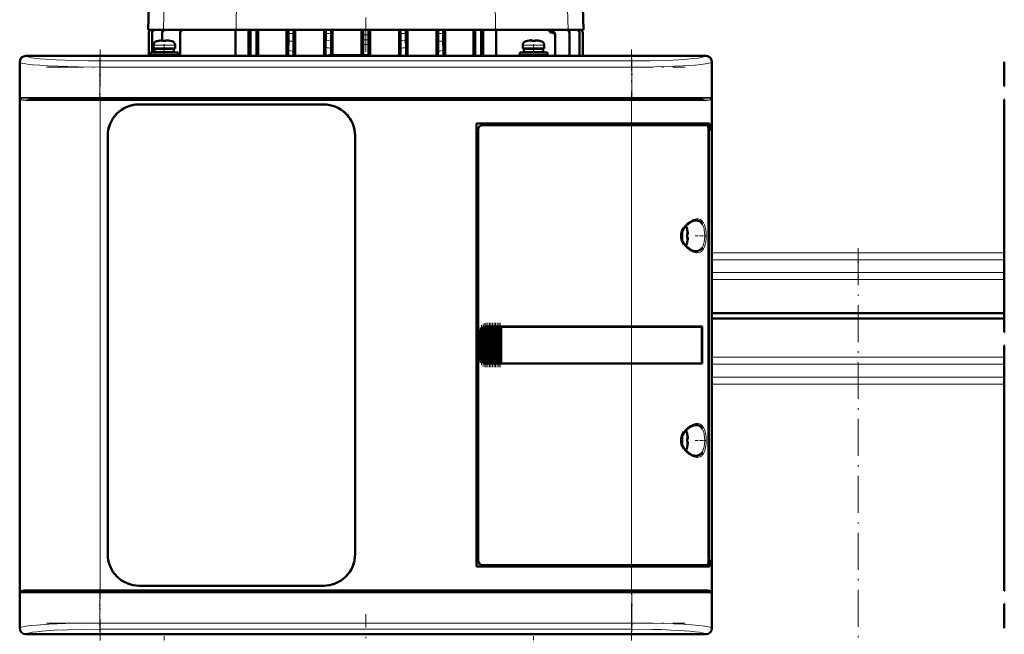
# Model space of a CAD drawing. Extents: x -1351 to 1763, y -1300 to 612.
# Tile 41 of 81: x -311 to 9, y 112 to 312. Entities that reach past the tile are written whole.
import ezdxf

# ---------------------------------------------------------------- set-up
doc = ezdxf.new("R2010")
doc.units = 0
doc.linetypes.add('DASHDOT', pattern=[18.5, 12, -3, 0.5, -3])

msp = doc.modelspace()

# ---------------------------------------------------------------- linework, layer by layer
at = {"color": 7, "linetype": 'DASHDOT', "lineweight": 18}
for p, q in [((-198.41, 368.01), (-198.41, 301.33)), ((-284.69, 302.1), (-284.69, 110.05)), ((-112.1, 110.05), (-112.1, 302.1)), ((-302.16, 296.43), (-94.63, 296.43)), ((-94.63, 286.58), (-302.16, 286.58)), ((-301.95, 285.58), (-94.84, 285.58)), ((-38.4, 237.56), (-38.4, -16.11)), ((-302.16, 125.58), (-94.63, 125.58)), ((-94.84, 126.58), (-301.95, 126.58)), ((-198.4, 40.28), (-198.4, 118.6)), ((-302.16, 115.72), (-94.63, 115.72))]:
    msp.add_line(p, q, dxfattribs=at)
at = {"color": 7, "lineweight": 50}
for p, q in [((-267.93, 355.46), (-269.16, 308.48)), ((-128.89, 355.46), (-127.66, 308.48)), ((-269.16, 308.48), (-264.16, 308.48)), ((-268.91, 300.08), (-268.91, 307.61)), ((-268.91, 307.61), (-268.91, 307.61)), ((-267.85, 307.67), (-267.85, 307.55)), ((-267.85, 301.13), (-267.85, 307.55)), ((-264.57, 307.52), (-264.57, 307.74)), ((-264.57, 305.13), (-264.57, 307.52)), ((-264.16, 308.48), (-240.54, 308.48)), ((-258.72, 307.51), (-258.72, 307.82)), ((-258.72, 300.08), (-258.72, 307.51)), ((-240.76, 300.08), (-240.76, 308.48)), ((-240.54, 308.48), (-223.54, 308.48)), ((-236.54, 300.08), (-236.54, 308.48)), ((-235.91, 308.48), (-235.91, 300.08)), ((-233.91, 300.08), (-233.91, 308.48)), ((-233.37, 300.08), (-233.37, 308.48)), ((-224.17, 300.08), (-224.17, 308.48)), ((-223.54, 308.48), (-223.54, 308.48)), ((-221.95, 308.48), (-223.54, 308.48)), ((-223.54, 308.48), (-223.53, 308.48)), ((-223.53, 308.48), (-221.96, 308.48)), ((-223.53, 308.48), (-223.53, 307.32)), ((-221.95, 308.48), (-221.96, 308.48)), ((-221.96, 308.48), (-221.96, 307.32)), ((-221.95, 308.48), (-211.44, 308.48)), ((-221.95, 308.48), (-221.95, 308.48)), ((-221.36, 300.08), (-221.36, 308.48)), ((-211.96, 300.08), (-211.96, 308.48)), ((-211.44, 308.5), (-211.43, 308.49)), ((-211.44, 308.5), (-211.44, 308.48)), ((-209.71, 308.5), (-211.44, 308.5)), ((-211.43, 308.49), (-211.43, 307.29)), ((-211.43, 308.49), (-209.72, 308.49)), ((-209.71, 308.5), (-209.72, 308.49)), ((-209.72, 308.49), (-209.72, 307.31)), ((-209.71, 308.5), (-209.71, 308.48)), ((-209.71, 308.48), (-199.3, 308.48)), ((-209.21, 300.33), (-209.21, 308.48)), ((-199.78, 300.33), (-199.78, 308.48)), ((-199.3, 308.5), (-199.3, 308.48)), ((-199.3, 308.5), (-197.52, 308.5)), ((-199.3, 308.5), (-199.29, 308.5)), ((-197.52, 308.5), (-199.29, 308.5)), ((-199.29, 308.5), (-199.29, 306.89)), ((-197.52, 308.5), (-197.52, 308.48)), ((-197.52, 308.5), (-197.52, 308.5)), ((-197.52, 308.5), (-197.52, 306.89)), ((-197.52, 308.48), (-187.1, 308.48)), ((-197.03, 300.07), (-197.03, 308.48)), ((-187.61, 300.08), (-187.61, 308.48)), ((-187.1, 308.5), (-187.1, 308.48)), ((-187.1, 308.5), (-185.37, 308.5)), ((-187.1, 308.5), (-187.09, 308.49)), ((-187.09, 308.49), (-185.38, 308.49)), ((-187.09, 308.49), (-187.09, 307.31)), ((-185.37, 308.5), (-185.38, 308.49)), ((-185.38, 308.49), (-185.38, 307.29)), ((-185.37, 308.5), (-185.37, 308.48)), ((-185.37, 308.48), (-174.86, 308.48)), ((-184.85, 300.08), (-184.85, 308.48)), ((-175.46, 300.08), (-175.46, 308.48)), ((-174.86, 308.48), (-174.86, 308.48)), ((-174.86, 308.48), (-173.27, 308.48)), ((-174.86, 308.48), (-174.85, 308.48)), ((-174.85, 308.48), (-174.85, 307.32)), ((-174.85, 308.48), (-173.28, 308.48)), ((-173.27, 308.48), (-173.28, 308.48)), ((-173.28, 308.48), (-173.28, 307.32)), ((-173.27, 308.48), (-156.28, 308.48)), ((-173.27, 308.48), (-173.27, 308.48)), ((-172.64, 300.08), (-172.64, 308.48)), ((-163.45, 300.08), (-163.45, 308.48)), ((-162.91, 300.08), (-162.91, 308.48)), ((-160.91, 308.48), (-160.91, 300.08)), ((-160.27, 308.48), (-160.27, 300.08)), ((-156.28, 308.48), (-132.66, 308.48)), ((-156.05, 300.08), (-156.05, 308.48)), ((-138.07, 307.65), (-138, 307.65)), ((-132.66, 308.48), (-127.66, 308.48)), ((-132.24, 307.52), (-132.24, 307.74)), ((-132.24, 300.08), (-132.24, 307.52)), ((-128.97, 307.67), (-128.97, 307.55)), ((-128.97, 300.08), (-128.97, 307.55)), ((-127.91, 300.08), (-127.91, 307.61)), ((-127.91, 307.61), (-127.91, 307.61)), ((-265.82, 304.96), (-265.83, 304.97)), ((-264.4, 304.96), (-264.4, 305.11)), ((-263.4, 304.96), (-263.4, 305.11)), ((-261.97, 304.97), (-261.98, 304.96)), ((-223.56, 304.82), (-223.61, 301.95)), ((-221.94, 304.82), (-221.87, 301.53)), ((-174.88, 304.82), (-174.94, 301.53)), ((-173.26, 304.82), (-173.2, 301.95)), ((-145.82, 304.96), (-145.83, 304.97)), ((-144.4, 304.96), (-144.4, 305.11)), ((-143.4, 304.96), (-143.4, 305.11)), ((-141.97, 304.97), (-141.98, 304.96)), ((-136.91, 306.66), (-136.91, 306.94)), ((-136.91, 300.08), (-136.91, 306.66)), ((-268.4, 301.13), (-263.9, 301.13)), ((-268.4, 301.13), (-268.4, 300.33)), ((-267.4, 303.56), (-267.4, 302.43)), ((-263.9, 302.43), (-267.4, 302.43)), ((-267.05, 302.33), (-263.9, 302.33)), ((-267.05, 301.23), (-267.05, 302.33)), ((-267.05, 301.23), (-263.9, 301.23)), ((-265.9, 302.33), (-265.9, 302.43)), ((-265.9, 301.13), (-265.9, 301.23)), ((-263.9, 302.43), (-260.4, 302.43)), ((-260.75, 302.33), (-263.9, 302.33)), ((-260.75, 301.23), (-263.9, 301.23)), ((-263.9, 301.13), (-259.4, 301.13)), ((-261.9, 302.43), (-261.9, 302.33)), ((-261.9, 301.23), (-261.9, 301.13)), ((-260.75, 302.33), (-260.75, 301.23)), ((-260.4, 303.56), (-260.4, 302.43)), ((-259.4, 301.13), (-259.4, 300.33)), ((-211.47, 300.08), (-211.47, 302.74)), ((-209.68, 300.33), (-209.68, 302.54)), ((-199.31, 303.77), (-199.31, 300.33)), ((-197.51, 303.77), (-197.51, 300.33)), ((-187.14, 302.54), (-187.14, 300.08)), ((-185.34, 302.74), (-185.34, 300.08)), ((-148.4, 301.13), (-143.9, 301.13)), ((-148.4, 301.13), (-148.4, 300.33)), ((-147.4, 303.56), (-147.4, 302.43)), ((-143.9, 302.43), (-147.4, 302.43)), ((-147.05, 302.33), (-143.9, 302.33)), ((-147.05, 301.23), (-147.05, 302.33)), ((-147.05, 301.23), (-143.9, 301.23)), ((-145.9, 302.33), (-145.9, 302.43)), ((-145.9, 301.13), (-145.9, 301.23)), ((-143.9, 302.43), (-140.4, 302.43)), ((-140.75, 302.33), (-143.9, 302.33)), ((-140.75, 301.23), (-143.9, 301.23)), ((-139.4, 301.13), (-143.9, 301.13)), ((-141.9, 302.43), (-141.9, 302.33)), ((-141.9, 301.23), (-141.9, 301.13)), ((-140.75, 302.33), (-140.75, 301.23)), ((-140.4, 303.56), (-140.4, 302.43)), ((-139.4, 301.13), (-139.4, 300.33)), ((-310.9, 290.23), (-310.9, 298.08)), ((-310.87, 298.05), (-310.87, 114.1)), ((-308.9, 300.08), (-301.05, 300.08)), ((-87.92, 300.05), (-308.88, 300.05)), ((-301.05, 300.08), (-301.04, 300.05)), ((-301.05, 300.07), (-296.75, 300.07)), ((-296.75, 300.08), (-199.05, 300.08)), ((-296.75, 300.05), (-296.75, 300.08)), ((-268.4, 300.33), (-263.9, 300.33)), ((-267.85, 300.08), (-267.85, 300.33)), ((-265.9, 300.08), (-265.9, 300.33)), ((-263.9, 300.33), (-259.4, 300.33)), ((-261.9, 300.33), (-261.9, 300.08)), ((-210.4, 300.33), (-210.65, 300.08)), ((-197.4, 300.33), (-210.4, 300.33)), ((-199.05, 300.08), (-199.04, 300.05)), ((-199.05, 300.07), (-194.75, 300.07)), ((-197.4, 300.33), (-197.14, 300.07)), ((-194.75, 300.08), (-100.05, 300.08)), ((-194.75, 300.05), (-194.75, 300.08)), ((-148.4, 300.33), (-143.9, 300.33)), ((-145.9, 300.08), (-145.9, 300.33)), ((-139.4, 300.33), (-143.9, 300.33)), ((-141.9, 300.33), (-141.9, 300.08)), ((-100.05, 300.08), (-100.04, 300.05)), ((-100.05, 300.07), (-95.75, 300.07)), ((-95.75, 300.08), (-87.9, 300.08)), ((-95.75, 300.05), (-95.75, 300.08)), ((-85.93, 114.1), (-85.93, 298.05)), ((-85.9, 298.08), (-85.9, 290.23)), ((9.1, 290.23), (9.1, 298.08)), ((-310.87, 290.22), (-310.9, 290.23)), ((-310.89, 285.93), (-310.89, 290.23)), ((-85.9, 290.23), (-85.93, 290.22)), ((-85.9, 290.23), (-85.9, 285.93)), ((9.13, 290.22), (9.1, 290.23)), ((-310.9, 210.23), (-310.9, 285.93)), ((-310.9, 285.93), (-310.87, 285.93)), ((-307.81, 286.08), (-284.69, 286.08)), ((-284.69, 286.08), (-112.1, 286.08)), ((-112.1, 286.08), (-88.98, 286.08)), ((-85.93, 285.93), (-85.9, 285.93)), ((-85.9, 285.93), (-85.9, 212.23)), ((9.1, 210.23), (9.1, 285.93)), ((9.1, 285.93), (9.13, 285.93)), ((-272.1, 284.28), (-212.1, 284.28)), ((-272.1, 284.28), (-212.1, 284.28)), ((-162.4, 134.08), (-162.4, 278.08)), ((-162.4, 278.08), (-112.1, 278.08)), ((-161.9, 276.08), (-161.9, 136.07)), ((-112.1, 277.58), (-160.4, 277.58)), ((-86.69, 278.08), (-112.1, 278.08)), ((-112.1, 277.58), (-87.35, 277.58)), ((-87, 277.58), (-87.34, 277.58)), ((-87.06, 135.54), (-87.06, 276.61)), ((-87.06, 275.78), (-86.69, 275.78)), ((-87.06, 275.74), (-86.93, 275.74)), ((-87, 278.08), (-87, 277.58)), ((-86.69, 275.78), (-86.93, 275.74)), ((-86.93, 275.74), (-86.93, 136.41)), ((-86.69, 275.78), (-86.69, 278.08)), ((-282.3, 138.08), (-282.3, 274.08)), ((-201.9, 274.08), (-201.9, 138.08)), ((-201.9, 274.08), (-201.9, 138.08)), ((-93.93, 243.5), (-93.92, 243.51)), ((-93.78, 242.08), (-93.93, 242.08)), ((-93.78, 241.08), (-93.93, 241.08)), ((-93.92, 239.65), (-93.93, 239.65)), ((-85.9, 216.42), (-38.4, 216.42)), ((-38.4, 214.73), (-85.9, 214.73)), ((-38.4, 216.42), (9.1, 216.42)), ((9.1, 214.73), (-38.4, 214.73)), ((-160.89, 211.34), (-160.73, 211.5)), ((-160.52, 200.45), (-160.52, 211.7)), ((-160.38, 211.78), (-160.22, 211.87)), ((-160.01, 200.19), (-160.01, 211.97)), ((-159.87, 212), (-159.71, 212.04)), ((-159.5, 212.07), (-159.36, 212.08)), ((-159.5, 200.08), (-159.5, 212.07)), ((-159.33, 212.08), (-159.39, 212.08)), ((-159.33, 212.08), (-159.36, 212.08)), ((-159.33, 212.08), (-159.2, 212.08)), ((-158.99, 212.08), (-159.2, 212.08)), ((-158.99, 200.08), (-158.99, 212.08)), ((-158.85, 212.08), (-158.99, 212.08)), ((-158.85, 212.08), (-158.77, 212.08)), ((-158.77, 212.08), (-158.69, 212.08)), ((-158.48, 212.08), (-158.69, 212.08)), ((-158.48, 200.08), (-158.48, 212.08)), ((-158.34, 212.08), (-158.48, 212.08)), ((-158.34, 212.08), (-158.26, 212.08)), ((-158.26, 212.08), (-158.18, 212.08)), ((-157.97, 212.08), (-158.18, 212.08)), ((-157.97, 200.08), (-157.97, 212.08)), ((-157.83, 212.08), (-157.97, 212.08)), ((-157.83, 212.08), (-157.75, 212.08)), ((-157.75, 212.08), (-157.67, 212.08)), ((-157.46, 212.08), (-157.67, 212.08)), ((-157.46, 200.08), (-157.46, 212.08)), ((-157.32, 212.08), (-157.46, 212.08)), ((-157.32, 212.08), (-157.24, 212.08)), ((-157.24, 212.08), (-157.16, 212.08)), ((-156.95, 212.08), (-157.16, 212.08)), ((-156.95, 200.08), (-156.95, 212.08)), ((-156.81, 212.08), (-156.95, 212.08)), ((-156.81, 212.08), (-156.73, 212.08)), ((-156.73, 212.08), (-156.65, 212.08)), ((-156.44, 212.08), (-156.65, 212.08)), ((-156.44, 200.08), (-156.44, 212.08)), ((-156.3, 212.08), (-156.44, 212.08)), ((-156.3, 212.08), (-156.22, 212.08)), ((-156.22, 212.08), (-156.14, 212.08)), ((-155.93, 212.08), (-156.14, 212.08)), ((-155.93, 200.08), (-155.93, 212.08)), ((-155.79, 212.08), (-155.93, 212.08)), ((-155.79, 212.08), (-155.71, 212.08)), ((-155.71, 212.08), (-155.63, 212.08)), ((-155.42, 212.08), (-155.63, 212.08)), ((-155.42, 200.08), (-155.42, 212.08)), ((-155.28, 212.08), (-155.42, 212.08)), ((-155.28, 212.08), (-155.2, 212.08)), ((-155.2, 212.08), (-155.12, 212.08)), ((-154.91, 212.08), (-155.12, 212.08)), ((-154.91, 200.08), (-154.91, 212.08)), ((-154.77, 212.08), (-154.91, 212.08)), ((-154.77, 212.08), (-154.69, 212.08)), ((-154.69, 212.08), (-154.61, 212.08)), ((-154.44, 212.08), (-154.61, 212.08)), ((-154.44, 212.08), (-154.44, 200.08)), ((-154.4, 212.08), (-154.44, 212.08)), ((-154.4, 212.08), (-112.1, 212.08)), ((-154.37, 212.05), (-154.4, 212.08)), ((-154.37, 212.05), (-112.1, 212.05)), ((-154.37, 200.1), (-154.37, 212.05)), ((-154.37, 212.05), (-112.1, 212.05)), ((-89.11, 212.08), (-112.1, 212.08)), ((-110.13, 212.05), (-112.1, 212.05)), ((-110.15, 212.05), (-112.1, 212.05)), ((-105.73, 212.05), (-110.15, 212.05)), ((-103.04, 212.05), (-105.73, 212.05)), ((-95.45, 212.04), (-102.38, 212.05)), ((-89.11, 212.08), (-89.43, 212.02)), ((-89.18, 200.13), (-89.18, 212.02)), ((-89.11, 212.08), (-89.11, 200.08)), ((-85.9, 212.23), (-85.93, 212.22)), ((-85.9, 212.23), (-85.9, 207.93)), ((-310.87, 210.22), (-310.9, 210.23)), ((-310.89, 205.93), (-310.89, 210.23)), ((-161.4, 202.08), (-161.4, 210.08)), ((-161.03, 200.98), (-161.03, 211.17)), ((9.13, 210.22), (9.1, 210.23)), ((-310.9, 126.23), (-310.9, 205.93)), ((-310.9, 205.93), (-310.87, 205.93)), ((-85.93, 207.93), (-85.9, 207.93)), ((-85.9, 207.93), (-85.9, 126.23)), ((9.1, 126.23), (9.1, 205.93)), ((9.1, 205.93), (9.13, 205.93)), ((-160.73, 200.65), (-160.89, 200.81)), ((-160.22, 200.29), (-160.38, 200.37)), ((-159.71, 200.11), (-159.87, 200.15)), ((-159.36, 200.08), (-159.5, 200.08)), ((-159.33, 200.08), (-159.39, 200.08)), ((-159.36, 200.08), (-159.33, 200.08)), ((-159.33, 200.08), (-159.2, 200.08)), ((-158.99, 200.08), (-159.2, 200.08)), ((-158.85, 200.08), (-158.99, 200.08)), ((-158.85, 200.08), (-158.77, 200.08)), ((-158.77, 200.08), (-158.69, 200.08)), ((-158.48, 200.08), (-158.69, 200.08)), ((-158.34, 200.08), (-158.48, 200.08)), ((-158.34, 200.08), (-158.26, 200.08)), ((-158.26, 200.08), (-158.18, 200.08)), ((-157.97, 200.08), (-158.18, 200.08)), ((-157.83, 200.08), (-157.97, 200.08)), ((-157.83, 200.08), (-157.75, 200.08)), ((-157.75, 200.08), (-157.67, 200.08)), ((-157.46, 200.08), (-157.67, 200.08)), ((-157.32, 200.08), (-157.46, 200.08)), ((-157.32, 200.08), (-157.24, 200.08)), ((-157.24, 200.08), (-157.16, 200.08)), ((-156.95, 200.08), (-157.16, 200.08)), ((-156.81, 200.08), (-156.95, 200.08)), ((-156.81, 200.08), (-156.73, 200.08)), ((-156.73, 200.08), (-156.65, 200.08)), ((-156.44, 200.08), (-156.65, 200.08)), ((-156.3, 200.08), (-156.44, 200.08)), ((-156.3, 200.08), (-156.22, 200.08)), ((-156.22, 200.08), (-156.14, 200.08)), ((-155.93, 200.08), (-156.14, 200.08)), ((-155.79, 200.08), (-155.93, 200.08)), ((-155.79, 200.08), (-155.71, 200.08)), ((-155.71, 200.08), (-155.63, 200.08)), ((-155.42, 200.08), (-155.63, 200.08)), ((-155.28, 200.08), (-155.42, 200.08)), ((-155.28, 200.08), (-155.2, 200.08)), ((-155.2, 200.08), (-155.12, 200.08)), ((-154.91, 200.08), (-155.12, 200.08)), ((-154.77, 200.08), (-154.91, 200.08)), ((-154.77, 200.08), (-154.69, 200.08)), ((-154.69, 200.08), (-154.61, 200.08)), ((-154.44, 200.08), (-154.61, 200.08)), ((-154.44, 200.08), (-154.4, 200.08)), ((-154.4, 200.08), (-154.37, 200.1)), ((-112.1, 200.08), (-154.4, 200.08)), ((-154.37, 200.1), (-112.1, 200.1)), ((-112.1, 200.1), (-110.13, 200.1)), ((-89.11, 200.08), (-112.1, 200.08)), ((-110.15, 200.1), (-106.37, 200.1)), ((-105.73, 200.1), (-103.04, 200.1)), ((-103.04, 200.1), (-102.87, 200.1)), ((-89.11, 200.08), (-89.43, 200.13)), ((-93.93, 177), (-93.92, 177.01)), ((-93.78, 175.58), (-93.93, 175.58)), ((-93.78, 174.58), (-93.93, 174.58)), ((-93.92, 173.15), (-93.93, 173.15)), ((-160.4, 134.58), (-112.1, 134.58)), ((-87.35, 134.58), (-112.1, 134.58)), ((-87.34, 134.58), (-87, 134.58)), ((-87.06, 136.41), (-86.93, 136.41)), ((-86.69, 136.38), (-87.06, 136.38)), ((-87, 134.58), (-87, 134.08)), ((-86.93, 136.41), (-86.69, 136.38)), ((-86.69, 134.08), (-86.69, 136.38)), ((-112.1, 134.08), (-162.4, 134.08)), ((-112.1, 134.08), (-86.69, 134.08)), ((-310.87, 126.22), (-310.9, 126.23)), ((-310.89, 121.93), (-310.89, 126.23)), ((-307.81, 126.08), (-284.69, 126.08)), ((-112.1, 126.08), (-284.69, 126.08)), ((-212.1, 127.88), (-272.1, 127.88)), ((-88.98, 126.08), (-112.1, 126.08)), ((-85.9, 126.23), (-85.93, 126.22)), ((-85.9, 126.23), (-85.9, 121.93)), ((9.13, 126.22), (9.1, 126.23)), ((-310.9, 114.08), (-310.9, 121.93)), ((-310.9, 121.93), (-310.87, 121.93)), ((-85.93, 121.93), (-85.9, 121.93)), ((-85.9, 121.93), (-85.9, 114.08)), ((9.1, 114.08), (9.1, 121.93)), ((9.1, 121.93), (9.13, 121.93)), ((-301.05, 112.08), (-308.9, 112.08)), ((-87.92, 112.1), (-308.88, 112.1)), ((-301.04, 112.1), (-301.05, 112.08)), ((-296.75, 112.08), (-301.05, 112.08)), ((-296.75, 112.08), (-296.75, 112.1)), ((-199.05, 112.08), (-296.75, 112.08)), ((-199.04, 112.1), (-199.05, 112.08)), ((-194.75, 112.08), (-199.05, 112.08)), ((-194.75, 112.08), (-194.75, 112.1)), ((-100.05, 112.08), (-194.75, 112.08)), ((-100.04, 112.1), (-100.05, 112.08)), ((-95.75, 112.08), (-100.05, 112.08)), ((-95.75, 112.08), (-95.75, 112.1)), ((-87.9, 112.08), (-95.75, 112.08))]:
    msp.add_line(p, q, dxfattribs=at)
at = {"color": 7, "lineweight": 18}
for p, q in [((-240.25, 355.46), (-240.54, 308.48)), ((-156.57, 355.46), (-156.28, 308.48)), ((-263.51, 333.79), (-264.16, 308.48)), ((-133.33, 334.99), (-132.66, 308.48)), ((-223.53, 307.32), (-221.96, 307.32)), ((-174.85, 307.32), (-173.28, 307.32)), ((-138.62, 307.95), (-137.41, 307.95)), ((-266.47, 304.8), (-263.92, 304.8)), ((-263.92, 304.8), (-263.9, 304.8)), ((-263.9, 304.8), (-261.33, 304.8)), ((-223.56, 304.82), (-221.94, 304.82)), ((-209.7, 304.94), (-211.45, 305.03)), ((-197.52, 305.33), (-199.3, 305.33)), ((-185.36, 305.03), (-187.12, 304.94)), ((-174.88, 304.82), (-173.26, 304.82)), ((-146.47, 304.8), (-143.92, 304.8)), ((-143.92, 304.8), (-143.9, 304.8)), ((-143.9, 304.8), (-141.33, 304.8)), ((-267.4, 303.56), (-263.93, 303.56)), ((-263.93, 303.56), (-263.9, 303.56)), ((-263.9, 303.56), (-260.4, 303.56)), ((-147.4, 303.56), (-143.93, 303.56)), ((-143.93, 303.56), (-143.9, 303.56)), ((-143.9, 303.56), (-140.4, 303.56)), ((-310.81, 297.99), (-310.87, 298.05)), ((-310.81, 286.58), (-310.81, 297.99)), ((-308.88, 300.05), (-308.81, 299.98)), ((-284.87, 298.42), (-111.93, 298.42)), ((-284.87, 298.42), (-284.87, 296.43)), ((-111.93, 298.42), (-111.93, 296.43)), ((-87.99, 299.98), (-87.92, 300.05)), ((-85.93, 298.05), (-85.99, 297.99)), ((-85.99, 297.99), (-85.99, 286.58)), ((-284.87, 296.43), (-284.87, 286.58)), ((-111.93, 296.43), (-284.87, 296.43)), ((-111.93, 296.43), (-111.93, 286.58)), ((-284.87, 286.58), (-310.81, 286.58)), ((-310.63, 286.1), (-310.63, 126.06)), ((-308.27, 285.58), (-284.69, 285.58)), ((-284.87, 286.58), (-111.93, 286.58)), ((-284.87, 286.08), (-284.87, 286.58)), ((-284.69, 285.58), (-284.69, 286.08)), ((-112.1, 285.58), (-284.69, 285.58)), ((-284.69, 285.58), (-284.69, 126.58)), ((-112.1, 286.08), (-112.1, 285.58)), ((-112.1, 278.08), (-112.1, 285.58)), ((-112.1, 285.58), (-88.53, 285.58)), ((-94.21, 286.58), (-111.93, 286.58)), ((-111.93, 286.08), (-111.93, 286.58)), ((-85.99, 286.58), (-94.21, 286.58)), ((-86.16, 126.06), (-86.16, 286.1)), ((-112.1, 278.08), (-112.1, 277.58)), ((-112.1, 212.08), (-112.1, 277.58)), ((-91.13, 246.58), (-91.09, 246.58)), ((-95.33, 243.44), (-95.33, 241.61)), ((-94.08, 244.15), (-94.08, 241.6)), ((-89.04, 245.35), (-89, 245.27)), ((-95.33, 241.61), (-95.33, 241.58)), ((-95.33, 241.58), (-95.33, 239.71)), ((-94.08, 241.6), (-94.08, 241.58)), ((-94.08, 241.58), (-94.08, 239.01)), ((-89, 237.88), (-89.04, 237.82)), ((-91.08, 236.58), (-91.13, 236.58)), ((-85.9, 236.11), (-38.4, 236.11)), ((-38.4, 233.83), (-85.9, 233.83)), ((-38.4, 236.11), (9.1, 236.11)), ((9.1, 233.83), (-38.4, 233.83)), ((-85.9, 229.62), (-38.4, 229.62)), ((-38.4, 227.35), (-85.9, 227.35)), ((-38.4, 229.62), (9.1, 229.62)), ((9.1, 227.35), (-38.4, 227.35)), ((-160.89, 211.34), (-160.89, 200.81)), ((-160.73, 200.65), (-160.73, 211.5)), ((-160.38, 200.37), (-160.38, 211.78)), ((-160.22, 211.87), (-160.22, 200.29)), ((-159.87, 200.15), (-159.87, 212)), ((-159.71, 212.04), (-159.71, 200.11)), ((-159.36, 212.08), (-159.36, 200.08)), ((-159.2, 200.08), (-159.2, 212.08)), ((-158.85, 212.08), (-158.85, 200.08)), ((-158.69, 212.08), (-158.69, 200.08)), ((-158.34, 212.08), (-158.34, 200.08)), ((-158.18, 212.08), (-158.18, 200.08)), ((-157.83, 212.08), (-157.83, 200.08)), ((-157.67, 212.08), (-157.67, 200.08)), ((-157.32, 212.08), (-157.32, 200.08)), ((-157.16, 200.08), (-157.16, 212.08)), ((-156.81, 212.08), (-156.81, 200.08)), ((-156.65, 212.08), (-156.65, 200.08)), ((-156.3, 212.08), (-156.3, 200.08)), ((-156.14, 212.08), (-156.14, 200.08)), ((-155.79, 212.08), (-155.79, 200.08)), ((-155.63, 200.08), (-155.63, 212.08)), ((-155.28, 212.08), (-155.28, 200.08)), ((-155.12, 212.08), (-155.12, 200.08)), ((-154.77, 200.08), (-154.77, 212.08)), ((-154.61, 212.08), (-154.61, 200.08)), ((-112.1, 212.05), (-112.1, 212.08)), ((-112.1, 212.05), (-112.1, 200.1)), ((-161.35, 210.08), (-161.4, 210.08)), ((-161.35, 210.08), (-161.35, 202.08)), ((-161.18, 201.28), (-161.18, 210.87)), ((-161.35, 202.08), (-161.4, 202.08)), ((-85.9, 202.11), (-38.4, 202.11)), ((-38.4, 202.11), (9.1, 202.11)), ((-112.1, 200.08), (-112.1, 200.1)), ((-112.1, 134.58), (-112.1, 200.08)), ((-85.9, 199.83), (-38.4, 199.83)), ((-38.4, 199.83), (9.1, 199.83)), ((-85.9, 195.62), (-38.4, 195.62)), ((-38.4, 195.62), (9.1, 195.62)), ((-38.4, 193.35), (-85.9, 193.35)), ((9.1, 193.35), (-38.4, 193.35)), ((-91.13, 180.08), (-91.09, 180.08)), ((-95.33, 176.94), (-95.33, 175.11)), ((-94.08, 177.65), (-94.08, 175.1)), ((-89.04, 178.85), (-89, 178.77)), ((-95.33, 175.11), (-95.33, 175.08)), ((-95.33, 175.08), (-95.33, 173.21)), ((-94.08, 175.1), (-94.08, 175.08)), ((-94.08, 175.08), (-94.08, 172.51)), ((-91.08, 170.08), (-91.13, 170.08)), ((-89, 171.38), (-89.04, 171.32)), ((-112.1, 134.58), (-112.1, 134.08)), ((-112.1, 126.58), (-112.1, 134.08)), ((-310.81, 125.58), (-302.58, 125.58)), ((-310.81, 114.16), (-310.81, 125.58)), ((-284.69, 126.58), (-308.27, 126.58)), ((-302.58, 125.58), (-284.87, 125.58)), ((-284.87, 125.58), (-284.87, 126.08)), ((-111.93, 125.58), (-284.87, 125.58)), ((-284.87, 125.58), (-284.87, 115.72)), ((-284.69, 126.58), (-112.1, 126.58)), ((-284.69, 126.58), (-284.69, 126.08)), ((-88.53, 126.58), (-112.1, 126.58)), ((-112.1, 126.58), (-112.1, 126.08)), ((-111.93, 126.08), (-111.93, 125.58)), ((-111.93, 125.58), (-111.93, 115.72)), ((-111.93, 125.58), (-85.99, 125.58)), ((-85.99, 125.58), (-85.99, 114.16)), ((-284.87, 115.72), (-111.93, 115.72)), ((-284.87, 113.73), (-284.87, 115.72)), ((-111.93, 115.72), (-111.93, 113.73)), ((-310.87, 114.1), (-310.81, 114.16)), ((-308.81, 112.17), (-308.88, 112.1)), ((-111.93, 113.73), (-284.87, 113.73)), ((-87.92, 112.1), (-87.99, 112.17)), ((-85.99, 114.16), (-85.93, 114.1))]:
    msp.add_line(p, q, dxfattribs=at)
at = {"color": 7, "linetype": 'DASHDOT', "lineweight": 18, "ltscale": 0.00078125}
msp.add_line((-264.9, 305.1), (-264.9, 305.14), dxfattribs=at)
at = {"color": 7, "linetype": 'DASHDOT', "lineweight": 18, "ltscale": 0.000926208}
for p, q in [((-262.9, 305.1), (-262.9, 305.14)), ((-142.9, 305.1), (-142.9, 305.14))]:
    msp.add_line(p, q, dxfattribs=at)
at = {"color": 7, "linetype": 'DASHDOT', "lineweight": 18, "ltscale": 0.000782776}
msp.add_line((-144.9, 305.1), (-144.9, 305.14), dxfattribs=at)
at = {"color": 7, "linetype": 'DASHDOT', "lineweight": 18, "ltscale": 0.104372}
for p, q in [((-263.9, 303.9), (-263.9, 299.73)), ((-143.9, 303.9), (-143.9, 299.73))]:
    msp.add_line(p, q, dxfattribs=at)
at = {"color": 7, "linetype": 'DASHDOT', "lineweight": 18, "ltscale": 0.342406}
for p, q in [((-284.87, 299.13), (-284.87, 285.43)), ((-111.93, 299.13), (-111.93, 285.43))]:
    msp.add_line(p, q, dxfattribs=at)
at = {"color": 7, "linetype": 'DASHDOT', "lineweight": 18, "ltscale": 0.00094223}
for p, q in [((-93.78, 242.58), (-93.74, 242.58)), ((-93.78, 176.08), (-93.74, 176.08))]:
    msp.add_line(p, q, dxfattribs=at)
at = {"color": 7, "linetype": 'DASHDOT', "lineweight": 18, "ltscale": 0.000793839}
for p, q in [((-93.78, 240.58), (-93.75, 240.58)), ((-93.78, 174.08), (-93.75, 174.08))]:
    msp.add_line(p, q, dxfattribs=at)
at = {"color": 7, "linetype": 'DASHDOT', "lineweight": 18, "ltscale": 0.08656}
for p, q in [((-91.41, 241.58), (-87.95, 241.58)), ((-91.41, 175.08), (-87.95, 175.08))]:
    msp.add_line(p, q, dxfattribs=at)
at = {"color": 7, "linetype": 'DASHDOT', "lineweight": 18, "ltscale": 0.262921}
msp.add_line((-38.4, 236.99), (-38.4, 226.47), dxfattribs=at)
at = {"color": 7, "linetype": 'DASHDOT', "lineweight": 18, "ltscale": 0.28763}
msp.add_line((-161.25, 200.32), (-161.25, 211.83), dxfattribs=at)
at = {"color": 7, "linetype": 'DASHDOT', "lineweight": 18, "ltscale": 0.325662}
msp.add_line((-160.8, 199.56), (-160.8, 212.59), dxfattribs=at)
at = {"color": 7, "linetype": 'DASHDOT', "lineweight": 18, "ltscale": 0.347391}
msp.add_line((-160.29, 199.13), (-160.29, 213.02), dxfattribs=at)
at = {"color": 7, "linetype": 'DASHDOT', "lineweight": 18, "ltscale": 0.357764}
msp.add_line((-159.78, 198.92), (-159.78, 213.23), dxfattribs=at)
at = {"color": 7, "linetype": 'DASHDOT', "lineweight": 18, "ltscale": 0.360001}
for p, q in [((-159.27, 198.88), (-159.27, 213.28)), ((-158.76, 198.88), (-158.76, 213.28)), ((-158.25, 198.88), (-158.25, 213.28)), ((-157.74, 198.88), (-157.74, 213.28)), ((-157.23, 198.88), (-157.23, 213.28)), ((-156.72, 198.88), (-156.72, 213.28)), ((-156.21, 198.88), (-156.21, 213.28)), ((-155.7, 198.88), (-155.7, 213.28)), ((-155.19, 198.88), (-155.19, 213.28)), ((-154.69, 198.88), (-154.69, 213.28))]:
    msp.add_line(p, q, dxfattribs=at)
at = {"color": 7, "linetype": 'DASHDOT', "lineweight": 18, "ltscale": 0.34239}
for p, q in [((-284.87, 126.72), (-284.87, 113.02)), ((-111.93, 126.72), (-111.93, 113.02))]:
    msp.add_line(p, q, dxfattribs=at)
at = {"color": 7, "linetype": 'DASHDOT', "lineweight": 18, "ltscale": 0.104369}
for p, q in [((-263.9, 108.25), (-263.9, 112.42)), ((-143.9, 108.25), (-143.9, 112.42))]:
    msp.add_line(p, q, dxfattribs=at)
at = {"color": 7, "lineweight": 50}
for points in [[(-138.62, 307.95), (-138.82, 308.21), (-139.1, 308.41), (-139.26, 308.48)], [(-138.62, 307.95), (-138.49, 307.79), (-138.3, 307.69), (-138.07, 307.65)], [(-264.4, 305.11), (-264.4, 305.11), (-264.4, 305.11), (-264.41, 305.12), (-264.43, 305.12), (-264.48, 305.13), (-264.62, 305.13), (-264.9, 305.11)], [(-264.4, 305.11), (-264.4, 305.11), (-264.4, 305.11), (-264.41, 305.12), (-264.45, 305.13)], [(-263.4, 305.11), (-263.4, 305.11), (-263.39, 305.11), (-263.39, 305.12), (-263.37, 305.12), (-263.31, 305.13), (-262.9, 305.11)], [(-144.4, 305.11), (-144.4, 305.11), (-144.4, 305.11), (-144.41, 305.12), (-144.43, 305.12), (-144.48, 305.13), (-144.62, 305.13), (-144.9, 305.11)], [(-144.4, 305.11), (-144.4, 305.11), (-144.4, 305.11), (-144.41, 305.12), (-144.45, 305.13)], [(-143.4, 305.11), (-143.4, 305.11), (-143.39, 305.11), (-143.39, 305.12), (-143.37, 305.12), (-143.31, 305.13), (-142.9, 305.11)], [(-87.06, 276.61), (-87.09, 277.05), (-87.18, 277.4), (-87.26, 277.54), (-87.3, 277.57), (-87.35, 277.58)], [(-94.8, 244.3), (-94.2, 244.99), (-93.46, 245.64), (-92.7, 246.12), (-92, 246.42), (-91.42, 246.56), (-91.13, 246.58)], [(-91.09, 246.58), (-90.53, 246.51), (-90.01, 246.31), (-89.55, 245.98), (-89.28, 245.69), (-89.04, 245.35)], [(-95.06, 238.81), (-95.47, 239.52), (-95.77, 240.26), (-95.94, 241.02), (-95.97, 241.59), (-95.93, 242.15), (-95.82, 242.72), (-95.64, 243.27), (-95.38, 243.82), (-95.06, 244.34)], [(-94.8, 238.85), (-95.25, 239.55), (-95.54, 240.22), (-95.73, 240.96), (-95.78, 241.7), (-95.69, 242.43), (-95.44, 243.2), (-95.03, 243.96), (-94.8, 244.3)], [(-93.78, 242.58), (-93.75, 242.25), (-93.76, 242.13), (-93.76, 242.09), (-93.77, 242.08), (-93.77, 242.08), (-93.77, 242.08), (-93.78, 242.08)], [(-93.76, 242.29), (-93.76, 242.11), (-93.77, 242.09), (-93.77, 242.08), (-93.77, 242.08), (-93.77, 242.08), (-93.78, 242.08)], [(-93.76, 240.86), (-93.76, 241.01), (-93.76, 241.06), (-93.77, 241.07), (-93.77, 241.07), (-93.78, 241.08), (-93.78, 241.08)], [(-93.78, 240.58), (-93.76, 240.77), (-93.76, 241.01), (-93.76, 241.06), (-93.77, 241.07), (-93.77, 241.08), (-93.78, 241.08), (-93.78, 241.08)], [(-91.13, 236.58), (-91.68, 236.64), (-92.31, 236.84), (-93.01, 237.21), (-93.76, 237.75), (-94.47, 238.45), (-94.8, 238.85)], [(-89.04, 237.82), (-89.36, 237.37), (-89.73, 237.02), (-90.15, 236.78), (-90.48, 236.66), (-91.08, 236.58)], [(-89.18, 212.02), (-99.87, 212.05), (-110.13, 212.05)], [(-110.13, 200.1), (-91.77, 200.12), (-89.18, 200.13)], [(-94.8, 177.8), (-94.2, 178.49), (-93.46, 179.14), (-92.7, 179.62), (-92, 179.92), (-91.42, 180.06), (-91.13, 180.08)], [(-91.09, 180.08), (-90.53, 180.01), (-90.01, 179.81), (-89.55, 179.48), (-89.28, 179.19), (-89.04, 178.85)], [(-95.06, 172.31), (-95.47, 173.02), (-95.77, 173.76), (-95.94, 174.52), (-95.97, 175.09), (-95.93, 175.65), (-95.82, 176.22), (-95.64, 176.77), (-95.38, 177.32), (-95.06, 177.84)], [(-94.8, 172.35), (-95.25, 173.05), (-95.54, 173.72), (-95.73, 174.46), (-95.78, 175.2), (-95.69, 175.93), (-95.44, 176.7), (-95.03, 177.46), (-94.8, 177.8)], [(-93.78, 176.08), (-93.75, 175.75), (-93.76, 175.63), (-93.76, 175.59), (-93.77, 175.58), (-93.77, 175.58), (-93.77, 175.58), (-93.78, 175.58)], [(-93.76, 175.79), (-93.76, 175.61), (-93.77, 175.59), (-93.77, 175.58), (-93.77, 175.58), (-93.77, 175.58), (-93.78, 175.58)], [(-93.76, 174.36), (-93.76, 174.51), (-93.76, 174.56), (-93.77, 174.57), (-93.77, 174.57), (-93.78, 174.58), (-93.78, 174.58)], [(-93.78, 174.08), (-93.76, 174.27), (-93.76, 174.51), (-93.76, 174.56), (-93.77, 174.57), (-93.77, 174.58), (-93.78, 174.58), (-93.78, 174.58)], [(-91.13, 170.08), (-91.68, 170.14), (-92.31, 170.34), (-93.01, 170.71), (-93.76, 171.25), (-94.47, 171.95), (-94.8, 172.35)], [(-89.04, 171.32), (-89.36, 170.87), (-89.73, 170.52), (-90.15, 170.28), (-90.48, 170.16), (-91.08, 170.08)], [(-87.35, 134.58), (-87.29, 134.59), (-87.25, 134.62), (-87.19, 134.73), (-87.1, 135.05), (-87.06, 135.54)], [(-310.57, 125.82), (-310.39, 125.91), (-310.24, 125.95), (-309.86, 126.02), (-308.98, 126.06), (-307.81, 126.08)], [(-88.98, 126.08), (-87.52, 126.05), (-86.73, 125.99), (-86.54, 125.95), (-86.23, 125.82)]]:
    msp.add_lwpolyline(points, dxfattribs=at)
at = {"color": 7, "lineweight": 18}
for points in [[(-284.87, 296.43), (-291.9, 296.49), (-295.29, 296.57), (-298.55, 296.68), (-301.59, 296.82), (-304.36, 297), (-306.63, 297.19), (-308.49, 297.41), (-309.46, 297.56), (-310.2, 297.73), (-310.67, 297.9), (-310.81, 297.99)], [(-284.87, 298.42), (-288.53, 298.44), (-293.53, 298.54), (-298.99, 298.75), (-302.63, 298.97), (-304.27, 299.11), (-306.32, 299.35), (-307.04, 299.46), (-307.86, 299.62), (-308.28, 299.73), (-308.67, 299.89), (-308.81, 299.98)], [(-111.93, 298.42), (-106.15, 298.47), (-100.64, 298.62), (-96.7, 298.8), (-94.1, 298.98), (-91.91, 299.18), (-90.42, 299.36), (-89.28, 299.55), (-88.61, 299.71), (-88.16, 299.87), (-87.99, 299.98)], [(-85.99, 297.99), (-86.17, 297.88), (-86.47, 297.77), (-86.88, 297.66), (-88.03, 297.45), (-89.55, 297.25), (-91.41, 297.08), (-95.41, 296.81), (-100.9, 296.59), (-104.48, 296.5), (-111.93, 296.43)], [(-307.81, 286.08), (-308.82, 286.09), (-309.62, 286.13), (-310.23, 286.21), (-310.44, 286.27), (-310.57, 286.34)], [(-310.02, 285.7), (-310.33, 285.8), (-310.45, 285.87)], [(-308.27, 285.58), (-309.17, 285.6), (-309.55, 285.63), (-310.02, 285.7)], [(-86.23, 286.34), (-86.51, 286.22), (-87.13, 286.13), (-87.76, 286.1), (-88.98, 286.08)], [(-86.78, 285.7), (-87.25, 285.63), (-87.63, 285.6), (-88.53, 285.58)], [(-86.34, 285.87), (-86.46, 285.8), (-86.78, 285.7)], [(-95.06, 244.34), (-94.62, 244.91), (-94.11, 245.45), (-93.83, 245.7), (-93.05, 246.28), (-92.71, 246.48), (-92.16, 246.75)], [(-90.71, 247.08), (-90.39, 247.06), (-90.08, 246.99), (-89.68, 246.84), (-89.3, 246.6), (-88.97, 246.27), (-88.62, 245.78)], [(-89, 245.27), (-88.74, 244.72), (-88.49, 243.89), (-88.41, 243.51), (-88.29, 242.59), (-88.24, 241.58)], [(-88.62, 245.78), (-88.32, 245.13), (-88.09, 244.39), (-87.92, 243.53), (-87.81, 242.58), (-87.77, 241.62), (-87.81, 240.63), (-87.91, 239.68), (-88.08, 238.8), (-88.32, 238.02), (-88.62, 237.37)], [(-88.24, 241.58), (-88.31, 240.36), (-88.42, 239.59), (-88.5, 239.22), (-88.72, 238.48), (-89, 237.88)], [(-88.62, 237.37), (-88.96, 236.89), (-89.35, 236.52), (-89.78, 236.26), (-90.24, 236.12), (-90.71, 236.08)], [(-95.06, 177.84), (-94.62, 178.41), (-94.11, 178.95), (-93.83, 179.2), (-93.05, 179.78), (-92.71, 179.98), (-92.16, 180.25)], [(-90.71, 180.58), (-90.39, 180.56), (-90.08, 180.49), (-89.68, 180.34), (-89.3, 180.1), (-88.97, 179.77), (-88.62, 179.28)], [(-88.62, 179.28), (-88.32, 178.63), (-88.09, 177.89), (-87.92, 177.03), (-87.81, 176.08), (-87.77, 175.12), (-87.81, 174.13), (-87.91, 173.18), (-88.08, 172.3), (-88.32, 171.52), (-88.62, 170.87)], [(-89, 178.77), (-88.74, 178.22), (-88.49, 177.39), (-88.41, 177.01), (-88.29, 176.09), (-88.24, 175.08)], [(-88.24, 175.08), (-88.31, 173.86), (-88.42, 173.09), (-88.5, 172.72), (-88.72, 171.98), (-89, 171.38)], [(-88.62, 170.87), (-88.96, 170.39), (-89.35, 170.02), (-89.78, 169.76), (-90.24, 169.62), (-90.71, 169.58)], [(-310.45, 126.28), (-310.17, 126.41), (-310.02, 126.45)], [(-310.02, 126.45), (-309.55, 126.53), (-309.17, 126.56), (-308.27, 126.58)], [(-88.53, 126.58), (-87.63, 126.56), (-87.25, 126.53), (-86.78, 126.45)], [(-86.78, 126.45), (-86.55, 126.39), (-86.35, 126.28)], [(-310.81, 114.16), (-310.62, 114.28), (-310.32, 114.39), (-309.91, 114.5), (-308.77, 114.71), (-307.24, 114.9), (-305.39, 115.08), (-301.39, 115.34), (-295.89, 115.57), (-292.32, 115.65), (-284.87, 115.72)], [(-111.93, 115.72), (-104.9, 115.66), (-101.51, 115.58), (-98.25, 115.47), (-95.21, 115.33), (-92.44, 115.16), (-90.17, 114.97), (-88.31, 114.75), (-87.33, 114.59), (-86.6, 114.43), (-86.12, 114.25), (-85.99, 114.16)], [(-284.87, 113.73), (-290.21, 113.69), (-295.39, 113.56), (-299.74, 113.37), (-303.62, 113.1), (-305.28, 112.93), (-306.7, 112.75), (-307.6, 112.59), (-308.28, 112.42), (-308.69, 112.25), (-308.81, 112.17)], [(-87.99, 112.17), (-88.2, 112.31), (-88.57, 112.44), (-89.09, 112.57), (-90.1, 112.75), (-91.37, 112.92), (-93.05, 113.09), (-94.95, 113.24), (-99.19, 113.47), (-102.24, 113.59), (-105.41, 113.67), (-111.93, 113.73)]]:
    msp.add_lwpolyline(points, dxfattribs=at)
at = {"color": 7, "lineweight": 50}
for centre, radius, start, end in [((-267.91, 307.61), 1, 119.8653, 179.9932), ((-267.91, 307.61), 1, 120.0877, 179.9919), ((-266.85, 307.55), 0.999, 112.6822, 180.0294), ((-266.84, 307.67), 1.01, 127.212, 179.994), ((-263.57, 307.52), 0.999, 106.2063, 180.0171), ((-263.52, 307.74), 1.05, 135.0846, 180.0184), ((-257.72, 307.51), 1.01, 106.4048, 179.9471), ((-257.52, 307.82), 1.21, 146.9647, 179.7831), ((-348.48, 307.24), 124.95, 358.8887, 0.0352), ((-95.66, 307.24), 126.3, 179.9652, 181.0994), ((-340.98, 307.23), 129.55, 359.0262, 0.0242), ((-81.11, 307.24), 128.61, 179.9712, 181.0274), ((-315.7, 307.24), 128.61, 358.9726, 0.0288), ((-55.83, 307.23), 129.55, 179.9758, 180.9738), ((-301.16, 307.24), 126.3, 358.9006, 0.0348), ((-48.33, 307.24), 124.95, 179.9648, 181.1113), ((-137.91, 306.66), 1, 0.0556, 95.2047), ((-136.96, 308.18), 0.503, 206.4644, 228.4227), ((-138.07, 306.94), 1.17, 0.1312, 47.8341), ((-133.24, 307.52), 0.999, 359.9829, 73.7937), ((-133.29, 307.74), 1.05, 359.9816, 44.9154), ((-129.96, 307.55), 0.999, 359.9706, 67.3178), ((-129.97, 307.67), 1.01, 0.006, 52.788), ((-128.91, 307.61), 1, 0.0068, 60.1347), ((-128.91, 307.61), 1, 0.0081, 59.9123), ((-266.1, 303.56), 1.3, 106.6015, 180), ((-263.9, 296.18), 9, 102.3778, 106.6015), ((-263.9, 296.18), 8.99, 96.3897, 102.3492), ((-263.9, 296.18), 8.99, 96.3893, 102.3497), ((-264.44, 301.09), 4.04, 93.1681, 96.4904), ((-263.9, 295.07), 9.9, 89.9998, 92.8943), ((-263.9, 295.07), 9.9, 89.9998, 92.8943), ((-263.9, 295.06), 9.9, 87.106, 89.9999), ((-263.9, 295.06), 9.9, 87.106, 89.9999), ((-263.35, 301.09), 4.04, 83.5188, 86.8258), ((-263.9, 296.18), 8.99, 77.6503, 83.6107), ((-263.9, 296.18), 8.99, 77.6503, 83.6107), ((-263.9, 296.18), 9, 73.3984, 77.6222), ((-261.7, 303.56), 1.3, 0, 73.3984), ((-80.08, 302.8), 131.4, 179.0279, 180.0253), ((-339.92, 302.6), 130.24, 359.9715, 1.0275), ((-62.35, 303.79), 136.96, 179.3555, 180.0072), ((-336.25, 306.87), 136.96, 359.3554, 0.0072), ((-60.56, 306.87), 136.96, 179.9928, 180.6446), ((-334.46, 303.79), 136.96, 359.9928, 0.6445), ((-56.89, 302.6), 130.24, 178.9725, 180.0285), ((-316.74, 302.8), 131.4, 359.9747, 0.9721), ((-146.1, 303.56), 1.3, 106.6015, 180), ((-143.9, 296.18), 9, 102.3778, 106.6015), ((-143.9, 296.18), 8.99, 96.3897, 102.3492), ((-143.9, 296.18), 8.99, 96.3893, 102.3497), ((-144.46, 301.33), 3.8, 92.2846, 96.5812), ((-143.9, 295.07), 9.9, 89.9998, 92.8943), ((-143.9, 295.07), 9.9, 89.9998, 92.8943), ((-143.9, 295.06), 9.9, 87.106, 89.9999), ((-143.9, 295.06), 9.9, 87.106, 89.9999), ((-143.35, 301.09), 4.04, 83.5188, 86.8258), ((-143.9, 296.18), 8.99, 77.6503, 83.6107), ((-143.9, 296.18), 8.99, 77.6503, 83.6107), ((-143.9, 296.18), 9, 73.3984, 77.6222), ((-141.7, 303.56), 1.3, 0, 73.3984), ((-99.6, 299.5), 124.03, 178.8691, 179.7352), ((-342.08, 299.15), 120.23, 0.4417, 1.1333), ((-54.73, 299.15), 120.23, 178.8667, 179.5583), ((-297.21, 299.5), 124.04, 0.2648, 1.1309), ((-87.9, 298.08), 2, 0.0019, 89.9981), ((-272.1, 274.08), 10.2, 89.9994, 180.0006), ((-272.09, 274.07), 10.21, 127.3888, 142.5021), ((-272.1, 274.08), 10.2, 89.9964, 110.6188), ((-212.1, 274.08), 10.2, 359.9994, 90.0006), ((-212.1, 274.07), 10.2, 68.5862, 90.0017), ((-212.1, 274.07), 10.21, 37.3869, 52.5005), ((-211.78, 274.39), 9.75, 45.2709, 47.7994), ((-211.78, 274.39), 9.76, 42.0197, 44.7188), ((-272.08, 274.07), 10.21, 158.5916, 179.9845), ((-272.1, 274.08), 10.2, 158.5851, 180.0015), ((-212.1, 274.08), 10.2, 359.9966, 20.6205), ((-88.61, 284.34), 6.95, 281.3026, 283.4013), ((-95.33, 243.78), 1.3, 16.6015, 47.3449), ((-102.71, 241.58), 9, 12.3778, 16.6016), ((-102.71, 241.58), 8.99, 6.3893, 12.3497), ((-102.71, 241.58), 8.99, 6.3893, 12.3497), ((-103.82, 241.58), 9.9, 357.106, 2.8938), ((-103.82, 241.58), 9.9, 357.1058, 2.8956), ((-102.71, 241.58), 8.99, 347.6508, 353.6103), ((-102.71, 241.58), 8.99, 347.6503, 353.6107), ((-95.33, 239.38), 1.3, 312.6467, 343.3985), ((-102.71, 241.58), 9, 343.3984, 347.6222), ((-159.4, 209.95), 2.04, 136.9534, 143.1617), ((-159.36, 210.21), 1.89, 127.9225, 136.7729), ((-159.27, 209.71), 2.35, 118.0492, 122.0459), ((-159.38, 210.31), 1.77, 110.7187, 118.3943), ((-159.27, 209.53), 2.55, 103.6061, 106.9099), ((-159.36, 210.36), 1.71, 94.6829, 101.9834), ((-159.24, 210.03), 2.11, 167.8165, 178.6973), ((-158.96, 209.96), 2.4, 157.7792, 167.7124), ((-159.26, 210.11), 2.06, 148.9704, 158.2673), ((-159.26, 202.12), 2.09, 181.2163, 192.2146), ((-158.88, 202.22), 2.48, 192.5872, 202.1762), ((-159.26, 202.05), 2.06, 201.7327, 211.0296), ((-159.4, 202.21), 2.04, 216.8383, 223.0466), ((-159.36, 201.94), 1.89, 223.2271, 232.0775), ((-159.27, 202.44), 2.35, 237.9541, 241.9508), ((-159.38, 201.85), 1.77, 241.6057, 249.2813), ((-159.27, 202.63), 2.55, 253.0901, 256.3939), ((-159.36, 201.79), 1.71, 258.0166, 265.3171), ((-95.33, 177.28), 1.3, 16.6015, 47.3449), ((-102.71, 175.08), 9, 12.3778, 16.6016), ((-102.71, 175.08), 8.99, 6.3893, 12.3497), ((-102.71, 175.08), 8.99, 6.3893, 12.3497), ((-102.71, 175.08), 9, 343.3984, 347.6222), ((-103.82, 175.08), 9.9, 357.106, 2.8938), ((-103.82, 175.08), 9.9, 357.1058, 2.8956), ((-102.71, 175.08), 8.99, 347.6508, 353.6103), ((-102.71, 175.08), 8.99, 347.6503, 353.6107), ((-95.33, 172.88), 1.3, 312.6467, 343.3985), ((-272.1, 138.08), 10.2, 179.9994, 270.0006), ((-272.1, 138.08), 10.2, 179.9966, 200.6207), ((-212.1, 138.08), 10.2, 269.9994, 0.0006), ((-212.1, 138.08), 10.2, 338.5852, 0.0015), ((-88.61, 127.81), 6.95, 76.5988, 78.6976), ((-272.09, 138.08), 10.21, 217.3871, 232.5019), ((-212.1, 138.08), 10.21, 307.3871, 322.5019), ((-272.1, 138.08), 10.2, 248.5852, 270.0015), ((-212.1, 138.08), 10.2, 269.9966, 290.6207)]:
    msp.add_arc(centre, radius, start, end, dxfattribs=at)
at = {"color": 7, "lineweight": 18}
for centre, radius, start, end in [((-208.4, 131.65), 175.66, 90.4296, 90.9893), ((-188.41, 131.64), 175.67, 89.0107, 89.5704), ((-137.87, 308.87), 1.22, 272.6186, 298.3408), ((-198.41, 170.12), 136.77, 89.6303, 90.3697), ((-196.43, 410), 111.42, 255.8761, 256.7985), ((-198.19, 410.65), 108.72, 262.9841, 263.9367), ((-198.41, 410.29), 106.52, 269.5159, 270.4841), ((-198.62, 410.65), 108.72, 276.0633, 277.0159), ((-200.39, 410), 111.42, 283.2014, 284.1238), ((-309.92, 287.23), 1.1, 216.3283, 234.0516), ((-296.4, 291.54), 15.24, 198.9989, 200.9203), ((-310.14, 286.09), 0.492, 149.8643, 179.2151), ((-310.15, 286.3), 0.523, 202.7294, 234.4166), ((-307.74, 285.58), 0.528, 138.5071, 180.4704), ((-307.81, 285.64), 0.433, 90.6331, 138.6703), ((-88.99, 285.64), 0.433, 41.3408, 89.3623), ((-89.06, 285.58), 0.527, 359.5047, 41.4709), ((-86.65, 286.3), 0.523, 305.573, 337.2571), ((-86.88, 287.23), 1.1, 305.9492, 323.6704), ((-86.66, 286.09), 0.492, 0.8497, 30.1599), ((-100.4, 291.54), 15.24, 339.0796, 341.0014), ((-90.51, 242.94), 4.15, 98.6386, 113.4614), ((-90.75, 244.6), 2.48, 89.2584, 98.9171), ((-91.31, 247.08), 0.598, 344.1695, 0.0866), ((-89.47, 242.63), 6.77, 214.3253, 230.1489), ((-89.45, 242.52), 6.7, 229.3786, 239.5375), ((-90.09, 241.33), 5.35, 239.0877, 247.246), ((-90.51, 240.21), 4.15, 246.5349, 261.3679), ((-90.75, 238.56), 2.48, 261.0814, 270.7341), ((-91.31, 236.08), 0.598, 359.9243, 15.8332), ((-90.51, 176.44), 4.15, 98.6386, 113.4614), ((-90.75, 178.1), 2.48, 89.2584, 98.9171), ((-91.31, 180.58), 0.598, 344.1695, 0.0866), ((-89.47, 176.13), 6.77, 214.3253, 230.1489), ((-89.45, 176.02), 6.7, 229.3786, 239.5375), ((-90.09, 174.83), 5.35, 239.0877, 247.246), ((-90.51, 173.71), 4.15, 246.5349, 261.3679), ((-90.75, 172.06), 2.48, 261.0814, 270.7341), ((-91.31, 169.58), 0.598, 359.9243, 15.8332), ((-296.4, 120.62), 15.24, 159.0795, 161.0013), ((-309.92, 124.92), 1.11, 125.9526, 143.6664), ((-310.19, 125.89), 0.472, 123.3931, 158.8378), ((-310.14, 126.06), 0.492, 180.7849, 210.1357), ((-307.74, 126.57), 0.528, 179.529, 221.481), ((-307.81, 126.51), 0.433, 221.3324, 269.3679), ((-88.99, 126.51), 0.433, 270.6333, 318.6759), ((-89.06, 126.57), 0.528, 318.5121, 0.4702), ((-86.6, 125.89), 0.471, 21.142, 56.6441), ((-86.66, 126.06), 0.492, 329.8595, 359.2108), ((-86.88, 124.92), 1.11, 36.3331, 54.0476), ((-100.4, 120.62), 15.24, 18.9986, 20.9204)]:
    msp.add_arc(centre, radius, start, end, dxfattribs=at)
at = {"color": 7, "lineweight": 50}
for centre, major_axis, ratio, start_param, end_param in [((-138.45, 307.55), (1.14, 0.02), 0.880808, 0.39413, 1.154832), ((-308.9, 298.08), (-1.41, -1.41), 0.999973, 3.927013, 5.497782), ((-308.87, 298.04), (1.42, -1.42), 0.995146, 2.358627, 3.924558), ((-87.93, 298.04), (1.42, 1.42), 0.995146, 5.50022, 7.06615), ((-160.4, 276.07), (1.06, -1.06), 0.997265, 2.357564, 3.925621), ((-160.4, 276.07), (1.06, -1.06), 0.997265, 2.357564, 3.925621), ((-159.39, 210.08), (-2.01, 0), 0.996195, 4.712389, 6.283185), ((-159.39, 202.08), (2.01, 0), 0.996195, 3.141593, 4.712389), ((-160.4, 136.08), (1.06, 1.06), 0.997265, 2.357564, 3.925621), ((-160.4, 136.08), (1.06, 1.06), 0.997265, 2.357564, 3.925621), ((-308.9, 114.08), (1.41, -1.41), 0.999973, 3.926996, 5.497765), ((-308.87, 114.11), (1.42, 1.42), 0.995146, 2.358627, 3.924558), ((-87.93, 114.11), (1.42, -1.42), 0.995146, 5.50022, 7.06615), ((-87.9, 114.08), (1.41, 1.41), 0.999973, 3.926996, 5.497765)]:
    msp.add_ellipse(centre, major_axis=major_axis, ratio=ratio, start_param=start_param, end_param=end_param, dxfattribs=at)
at = {"color": 7, "lineweight": 18}
for centre, major_axis, ratio, start_param, end_param in [((-308.81, 297.99), (-1.41, -1.41), 0.995146, 3.929423, 5.495354), ((-87.99, 297.99), (1.41, -1.41), 0.995146, 0.787831, 2.353761), ((-91.13, 247.08), (0, -0.5), 0.82263, 6.282749, 7.519795), ((-91.13, 236.08), (0, -0.5), 0.822609, 1.904908, 3.141914), ((-91.13, 180.58), (0, -0.5), 0.82263, 6.282749, 7.519795), ((-91.13, 169.58), (0, -0.5), 0.822609, 1.904908, 3.141914), ((-308.81, 114.16), (-1.41, 1.41), 0.995146, 0.787832, 2.353762), ((-87.99, 114.16), (-1.41, -1.41), 0.995146, 0.787832, 2.353762)]:
    msp.add_ellipse(centre, major_axis=major_axis, ratio=ratio, start_param=start_param, end_param=end_param, dxfattribs=at)

doc.saveas('drawing.dxf')
